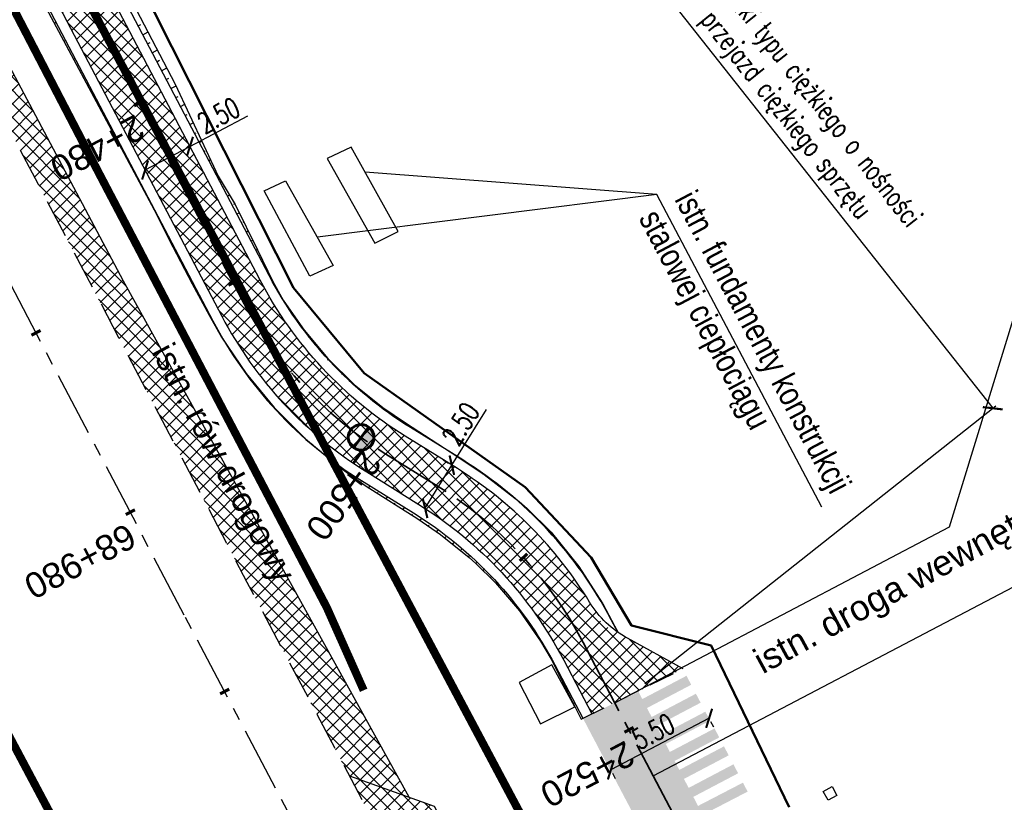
# Model space of a CAD drawing. Header units: metres. Extents: x 7529615 to 7533751, y 5721195 to 5727898.
# Tile 58 of 138: x 7530867 to 7530915, y 5725572 to 5725611. Entities that reach past the tile are written whole.
import ezdxf

# ---------------------------------------------------------------- set-up
doc = ezdxf.new("R2010")
doc.units = ezdxf.units.M
doc.header["$PDMODE"] = 1
doc.header["$PDSIZE"] = 0.3
for name, pattern in [('CENTER', [50.8, 31.75, -6.35, 6.35, -6.35]), ('CENTER2', [28.575, 19.05, -3.175, 3.175, -3.175]), ('DASHED', [19.05, 12.7, -6.35]), ('HIDDEN', [9.525, 6.35, -3.175])]:
    doc.linetypes.add(name, pattern=pattern)
for name, color, linetype in [('C-DROGI-SYTUACJA-ETYKIETY', 7, 'Continuous'), ('D-hatch-pobocza', 131, 'Continuous'), ('D-hatch-zjazdy-kruszywo', 111, 'Continuous'), ('D-pobocza', 60, 'Continuous'), ('D-rowy', 160, 'Continuous'), ('D-skarpa', 2, 'Continuous'), ('D-skarpa-kreskowanie', 2, 'Continuous'), ('D-wymiary', 1, 'Continuous')]:
    doc.layers.add(name, color=color, linetype=linetype)
for name, color, linetype, lineweight, true_color in [('D-hatch-ciag-pieszo-rowerowy', 7, 'Continuous', 13, 0xff9f80), ('D-linia-podzialowa-ZRID', 7, 'Continuous', 50, 0x40ff00), ('D-poziome-powl-czerwona', 7, 'Continuous', 9, 0xff6161)]:
    doc.layers.add(name, color=color, linetype=linetype, lineweight=lineweight, true_color=true_color)
for name, color, linetype, lineweight in [('D-krawędzie', 3, 'Continuous', 30), ('D-krawężniki-obniżone', 40, 'DASHED', 30), ('D-obrzeża', 2, 'Continuous', 30), ('D-opisy', 2, 'Continuous', 30), ('D-oś', 2, 'CENTER', 30), ('D-pas-drogowy', 7, 'HIDDEN', 50), ('D-zjazdy', 202, 'Continuous', 30)]:
    doc.layers.add(name, color=color, linetype=linetype, lineweight=lineweight)
doc.layers.add('D-malowanie-proj', color=7, linetype='Continuous', true_color=0x3333ff)
doc.layers.add('poprzeczki', color=7, linetype='Continuous', true_color=0x0000c7)
doc.styles.add('2mm08', font='arial.ttf', dxfattribs={"width": 0.8})
doc.styles.add('DIMTEXT', font='simplex.shx', dxfattribs={"width": 0.7})
doc.styles.get("Standard").update_dxf_attribs({"font": 'arial.ttf'})
doc.dimstyles.new('500', dxfattribs={"dimtxt": 1, "dimasz": 0.7, "dimexe": 0.2, "dimexo": 0.5, "dimgap": 0.2, "dimtad": 1, "dimrnd": 0.005, "dimzin": 0, "dimdsep": 46, "dimtxsty": 'DIMTEXT', "dimblk": 'ARCHTICK', "dimcen": 0, "dimclrd": 256, "dimclre": 256, "dimclrt": 2, "dimadec": 5, "dimazin": 0, "dimtfac": 1, "dimtofl": 0, "dimtmove": 0, "dimatfit": 3, "dimfxl": 1, "dimtolj": 1, "dimtzin": 0, "dimlwd": -1, "dimlwe": -1, "dimarcsym": 0})
pattern_1 = [(45, (0, 0), (-0.33675960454, 0.33675960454), []), (135, (0, 0), (-0.33675960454, -0.33675960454), [])]

# ---------------------------------------------------------------- blocks, each defined once
blk = doc.blocks.new('AeccTickLine')
at = {"color": 0, "linetype": 'ByBlock', "lineweight": -2}
blk.add_line((0, 1), (0, -1), dxfattribs=at)
blk = doc.blocks.new('_ArchTick')
at = {"color": 0, "linetype": 'ByBlock', "const_width": 0.15}
blk.add_lwpolyline([(-0.5, -0.5), (0.5, 0.5)], dxfattribs=at)
blk = doc.blocks.new('*D71')
at = {"layer": 'D-wymiary', "transparency": 16777216}
for p, q in [((7530900.858, 5725576.355), (7530896.01, 5725573.811)), ((7530901.086, 5725575.921), (7530900.951, 5725576.178)), ((7530896.238, 5725573.377), (7530896.103, 5725573.634))]:
    blk.add_line(p, q, dxfattribs=at)
at = {"layer": 'Defpoints', "color": 0, "transparency": 16777216}
for p in [(7530900.853, 5725576.364), (7530896.005, 5725573.82), (7530896.01, 5725573.811)]:
    blk.add_point(p, dxfattribs=at)
at = {"layer": 'D-wymiary', "transparency": 16777216, "xscale": 0.6999999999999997, "yscale": 0.6999999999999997, "zscale": 0.6999999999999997}
for p, rotation in [((7530900.858, 5725576.355), 27.68596842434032), ((7530896.01, 5725573.811), 207.6859684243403)]:
    blk.add_blockref('_ArchTick', p, dxfattribs=dict(at, rotation=rotation))
at = {"layer": 'D-wymiary', "color": 2, "transparency": 16777216, "insert": (7530898.109, 5725575.703), "char_height": 1, "attachment_point": 5, "rotation": 27.686, "style": 'DIMTEXT'}
blk.add_mtext('\\A1;5.50', dxfattribs=at)
blk = doc.blocks.new('*D103')
at = {"layer": 'D-wymiary', "linetype": 'ByBlock', "transparency": 16777216}
for p, q in [((7530888.163, 5725588.841), (7530889.87, 5725591.588)), ((7530886.842, 5725586.715), (7530888.163, 5725588.841)), ((7530887.738, 5725589.105), (7530887.993, 5725588.947)), ((7530886.417, 5725586.979), (7530886.672, 5725586.821))]:
    blk.add_line(p, q, dxfattribs=at)
at = {"layer": 'Defpoints', "color": 0, "linetype": 'ByBlock', "transparency": 16777216}
for p in [(7530888.163, 5725588.841), (7530888.163, 5725588.841), (7530886.842, 5725586.715)]:
    blk.add_point(p, dxfattribs=at)
at = {"layer": 'D-wymiary', "linetype": 'ByBlock', "transparency": 16777216, "xscale": 0.6999999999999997, "yscale": 0.6999999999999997, "zscale": 0.6999999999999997}
for p, rotation in [((7530888.163, 5725588.841), 58.14423586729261), ((7530886.842, 5725586.715), 238.1442358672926)]:
    blk.add_blockref('_ArchTick', p, dxfattribs=dict(at, rotation=rotation))
at = {"layer": 'D-wymiary', "color": 2, "linetype": 'ByBlock', "transparency": 16777216, "insert": (7530888.606, 5725590.881), "char_height": 1, "attachment_point": 5, "rotation": 58.1442, "style": 'DIMTEXT'}
blk.add_mtext('\\A1;2.50', dxfattribs=at)
blk = doc.blocks.new('*D104')
at = {"layer": 'D-wymiary', "linetype": 'ByBlock', "transparency": 16777216}
for p, q in [((7530875.238, 5725604.568), (7530878.101, 5725606.071)), ((7530873.025, 5725603.406), (7530875.238, 5725604.568)), ((7530875.471, 5725604.125), (7530875.331, 5725604.391)), ((7530873.257, 5725602.963), (7530873.118, 5725603.228))]:
    blk.add_line(p, q, dxfattribs=at)
at = {"layer": 'Defpoints', "color": 0, "linetype": 'ByBlock', "transparency": 16777216}
for p in [(7530875.238, 5725604.568), (7530875.238, 5725604.568), (7530873.025, 5725603.406)]:
    blk.add_point(p, dxfattribs=at)
at = {"layer": 'D-wymiary', "linetype": 'ByBlock', "transparency": 16777216, "xscale": 0.6999999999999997, "yscale": 0.6999999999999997, "zscale": 0.6999999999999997}
for p, rotation in [((7530875.238, 5725604.568), 27.70389927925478), ((7530873.025, 5725603.406), 207.7038992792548)]:
    blk.add_blockref('_ArchTick', p, dxfattribs=dict(at, rotation=rotation))
at = {"layer": 'D-wymiary', "color": 2, "linetype": 'ByBlock', "transparency": 16777216, "insert": (7530876.654, 5725606.102), "char_height": 1, "attachment_point": 5, "rotation": 27.7039, "style": 'DIMTEXT'}
blk.add_mtext('\\A1;2.50', dxfattribs=at)
blk = doc.blocks.new('*D113')
at = {"layer": 'D-wymiary', "linetype": 'ByBlock', "transparency": 16777216}
for p, q in [((7530870.776, 5725612.12), (7530888.11, 5725625.819)), ((7530887.953, 5725625.695), (7530914.857, 5725591.651)), ((7530897.68, 5725578.076), (7530915.014, 5725591.775))]:
    blk.add_line(p, q, dxfattribs=at)
at = {"layer": 'Defpoints', "color": 0, "linetype": 'ByBlock', "lineweight": 30, "transparency": 16777216}
for p in [(7530870.384, 5725611.81), (7530914.857, 5725591.651), (7530897.288, 5725577.766)]:
    blk.add_point(p, dxfattribs=at)
at = {"layer": 'D-wymiary', "linetype": 'ByBlock', "transparency": 16777216, "xscale": 0.6999999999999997, "yscale": 0.6999999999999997, "zscale": 0.6999999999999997}
for p, rotation in [((7530887.953, 5725625.695), 128.3183766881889), ((7530914.857, 5725591.651), 308.3183766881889)]:
    blk.add_blockref('_ArchTick', p, dxfattribs=dict(at, rotation=rotation))
at = {"layer": 'D-wymiary', "color": 2, "linetype": 'ByBlock', "transparency": 16777216, "insert": (7530902.739, 5725609.727), "char_height": 1, "attachment_point": 5, "rotation": 308.3184, "style": 'DIMTEXT'}
blk.add_mtext('\\A1;konstrukcja nr 6 ścieżki typu ciężkiego o nośności \\Ppozwalającej na przejazd ciężkiego sprzętu', dxfattribs=at)
blk = doc.blocks.new('kilometraz')
at = {"linetype": 'ByBlock', "lineweight": -2}
blk.add_hatch(color=0, dxfattribs=at).paths.add_polyline_path([(0, -0.28125, 0.41421356), (0.28125, 0, 0.41421356), (0, 0.28125)])
at = {"color": 0, "linetype": 'ByBlock', "lineweight": -2}
blk.add_line((0, 0.28125), (0, -0.28125), dxfattribs=at)
blk.add_circle((0, 0), 0.28125, dxfattribs=at)

msp = doc.modelspace()

# ---------------------------------------------------------------- hatches: boundary and pattern name
at = {"layer": 'D-hatch-ciag-pieszo-rowerowy'}
h = msp.add_hatch(dxfattribs=at)
h.set_pattern_fill('ANSI37', color=256, scale=0.15, style=0)
h.set_pattern_definition(pattern_1)
edge = h.paths.add_edge_path()
edge.add_line((7530818.124, 5725713.249), (7530816.54, 5725710.847))
edge.add_line((7530816.54, 5725710.847), (7530819.007, 5725705.983))
edge.add_line((7530819.007, 5725705.983), (7530845.281, 5725656.022))
edge.add_line((7530845.281, 5725656.022), (7530865.098, 5725618.485))
edge.add_line((7530865.098, 5725618.485), (7530869.71, 5725609.719))
edge.add_line((7530869.71, 5725609.719), (7530876.809, 5725596.199))
edge.add_arc((7530894.516, 5725605.497), 20, 207.7039, 238.1442)
edge.add_line((7530883.96, 5725588.51), (7530886.535, 5725586.909))
edge.add_arc((7530875.98, 5725569.922), 20, 27.7039, 58.1442, ccw=False)
edge.add_line((7530893.687, 5725579.22), (7530895.076, 5725576.575))
edge.add_line((7530895.076, 5725576.575), (7530899.583, 5725578.804))
edge.add_line((7530899.583, 5725578.804), (7530895.584, 5725580.984))
edge.add_arc((7530877.877, 5725571.686), 20, 27.7039, 58.1442)
edge.add_line((7530888.433, 5725588.674), (7530885.858, 5725590.274))
edge.add_arc((7530896.413, 5725607.262), 20, 207.7039, 238.1442, ccw=False)
edge.add_line((7530878.706, 5725597.964), (7530871.923, 5725610.881))
edge.add_line((7530871.923, 5725610.881), (7530867.31, 5725619.651))
edge.add_line((7530867.31, 5725619.651), (7530847.493, 5725657.187))
edge.add_line((7530847.493, 5725657.187), (7530821.219, 5725707.149))
edge.add_line((7530821.219, 5725707.149), (7530818.124, 5725713.249))
at = {"layer": 'D-hatch-pobocza'}
h = msp.add_hatch(dxfattribs=at)
h.set_pattern_fill('ANSI37', color=256, scale=0.15, style=0)
h.set_pattern_definition(pattern_1)
h.paths.add_polyline_path([(7530850.03, 5725639.55), (7530838.26, 5725661.68), (7530828.61, 5725680.54), (7530814.732, 5725707.81), (7530813.812, 5725705.117), (7530824.739, 5725684.389), (7530840.856, 5725653.693), (7530860.675, 5725616.154), (7530865.283, 5725607.394), (7530878.05, 5725583.08), (7530883.104, 5725573.52), (7530886.053, 5725572.463), (7530871.95, 5725597.92), (7530858.97, 5725622.4)])
at = {"layer": 'D-hatch-zjazdy-kruszywo'}
h = msp.add_hatch(dxfattribs=at)
h.set_pattern_fill('ANSI37', color=256, scale=0.15, style=0)
h.set_pattern_definition(pattern_1)
h.paths.add_polyline_path([(7530887.29, 5725572.02), (7530883.104, 5725573.52), (7530889.586, 5725561.257), (7530889.742, 5725565.82), (7530890.173, 5725566.276)])
at = {"layer": 'D-malowanie-proj'}
h = msp.add_hatch(color=256, dxfattribs=at)
h.paths.add_polyline_path([(7530899.975, 5725578.011), (7530899.742, 5725578.453), (7530897.087, 5725577.056), (7530897.32, 5725576.613)])
h.paths.add_polyline_path([(7530900.44, 5725577.126), (7530900.207, 5725577.568), (7530897.553, 5725576.171), (7530897.786, 5725575.728)])
h.paths.add_polyline_path([(7530900.906, 5725576.241), (7530900.673, 5725576.683), (7530898.018, 5725575.286), (7530898.251, 5725574.844)])
h.paths.add_polyline_path([(7530895.55, 5725575.682), (7530895.317, 5725576.124), (7530894.875, 5725575.892), (7530895.108, 5725575.449)])
h.paths.add_polyline_path([(7530896.016, 5725574.797), (7530895.783, 5725575.239), (7530895.34, 5725575.007), (7530895.573, 5725574.564)])
h.paths.add_polyline_path([(7530896.481, 5725573.912), (7530896.249, 5725574.355), (7530895.806, 5725574.122), (7530896.039, 5725573.679)])
h = msp.add_hatch(color=256, dxfattribs=at)
h.paths.add_polyline_path([(7530901.359, 5725575.413), (7530901.126, 5725575.855), (7530898.471, 5725574.458), (7530898.704, 5725574.016)])
h.paths.add_polyline_path([(7530901.825, 5725574.528), (7530901.592, 5725574.971), (7530898.937, 5725573.573), (7530899.17, 5725573.131)])
h.paths.add_polyline_path([(7530902.29, 5725573.643), (7530902.058, 5725574.086), (7530899.403, 5725572.688), (7530899.636, 5725572.246)])
h.paths.add_polyline_path([(7530896.934, 5725573.084), (7530896.702, 5725573.527), (7530896.259, 5725573.294), (7530896.492, 5725572.852)])
h.paths.add_polyline_path([(7530897.4, 5725572.199), (7530897.167, 5725572.642), (7530896.725, 5725572.409), (7530896.958, 5725571.967)])
h.paths.add_polyline_path([(7530897.866, 5725571.315), (7530897.633, 5725571.757), (7530897.19, 5725571.524), (7530897.423, 5725571.082)])
h.paths.add_polyline_path([(7530898.332, 5725570.43), (7530898.099, 5725570.872), (7530897.656, 5725570.639), (7530897.889, 5725570.197)])
h.paths.add_polyline_path([(7530902.758, 5725572.739), (7530902.529, 5725573.182), (7530899.869, 5725571.804), (7530900.101, 5725571.361)])
at = {"layer": 'D-poziome-powl-czerwona'}
h = msp.add_hatch(color=256, dxfattribs=at)
h.dxf.hatch_style = 1
edge = h.paths.add_edge_path()
edge.add_line((7530898.098, 5725569.774), (7530900.739, 5725571.036))
edge.add_arc((7530917.765, 5725558.334), 21.242, 143.0283, 143.2755, ccw=False)
edge.add_line((7530900.794, 5725571.11), (7530897.369, 5725577.672))
edge.add_arc((7530894.893, 5725582.048), 5.029, 291.5881, 299.5076, ccw=False)
edge.add_line((7530896.743, 5725577.372), (7530894.629, 5725576.362))
edge.add_line((7530894.629, 5725576.362), (7530898.098, 5725569.774))

# ---------------------------------------------------------------- linework, layer by layer
at = {"layer": 'D-krawędzie', "linetype": 'HIDDEN', "ltscale": 0.3, "flags": 128}
msp.add_lwpolyline([(7530572.01, 5726166.06), (7530620.381, 5726072.761), (7530641.555, 5726032.008), (7530660.961, 5725995.07), (7530689.128, 5725941.54), (7530707.336, 5725907.032), (7530725.256, 5725873.093), (7530743.97, 5725837.654), (7530770.527, 5725787.119), (7530787.864, 5725754.267), (7530809.898, 5725712.542), (7530824.739, 5725684.389), (7530840.856, 5725653.693), (7530860.675, 5725616.154), (7530865.283, 5725607.394), (7530878.05, 5725583.08), (7530918.172, 5725507.178), (7530950.163, 5725446.305), (7530993.419, 5725364.265), (7531022.766, 5725308.719), (7531053.81, 5725249.872), (7531081.166, 5725197.875), (7531103.902, 5725154.541), (7531128.123, 5725108.448), (7531149.3, 5725068.25), (7531167.38, 5725033.767), (7531197.165, 5724976.988), (7531228.151, 5724918.034), (7531253.153, 5724870.491), (7531286.796, 5724806.654), (7531306.74, 5724768.665), (7531335.094, 5724714.652), (7531357.319, 5724672.439), (7531373.645, 5724641.454), (7531392.162, 5724605.999), (7531418.48, 5724555.853), (7531439.727, 5724515.582), (7531468.399, 5724461.077), (7531491.782, 5724416.528), (7531531.99, 5724339.833), (7531557.227, 5724291.659), (7531569.852, 5724267.577), (7531591.376, 5724226.548), (7531610.004, 5724191.103), (7531616.883, 5724177.999), (7531629.985, 5724153.025), (7531641.007, 5724132.022), (7531664.906, 5724087.617), (7531677.644, 5724064.786), (7531683.112, 5724054.988), (7531686.753, 5724048.18), (7531695.448, 5724031.697), (7531703.749, 5724015.917), (7531709.214, 5724005.514), (7531719.389, 5723986.147), (7531726.295, 5723973), (7531732.741, 5723960.736), (7531735.13, 5723956.19)], dxfattribs=at)
at = {"layer": 'D-krawędzie'}
for points in [[(7530882.01, 5725603.97), (7530884.36, 5725599.79), (7530885.51, 5725600.37), (7530883.2, 5725604.53), (7530882.01, 5725603.97)], [(7530878.9, 5725602.38), (7530879.96, 5725602.87), (7530882.31, 5725598.69), (7530881.15, 5725598.17), (7530878.9, 5725602.38)]]:
    msp.add_lwpolyline(points, dxfattribs=at)
at = {"layer": 'D-krawędzie', "linetype": 'ByBlock'}
for points in [[(7530894.23, 5725576.93), (7530893.098, 5725579), (7530891.49, 5725578.12), (7530892.54, 5725576.08), (7530894.23, 5725576.93)], [(7530906.492, 5725572.753), (7530906.933, 5725572.988), (7530907.168, 5725572.547), (7530906.727, 5725572.312), (7530906.492, 5725572.753)]]:
    msp.add_lwpolyline(points, dxfattribs=at)
at = {"layer": 'D-krawężniki-obniżone', "ltscale": 0.1}
msp.add_lwpolyline([(7530894.539, 5725576.318), (7530899.583, 5725578.804)], dxfattribs=at)
at = {"layer": 'D-linia-podzialowa-ZRID', "color": 12, "ltscale": 15, "true_color": 0xc70000}
msp.add_lwpolyline([(7530735.223, 5725875.667), (7530752.504, 5725842.155), (7530778.311, 5725793.501), (7530797.5, 5725756.382), (7530812.519, 5725728.289), (7530820.039, 5725713.16), (7530822.422, 5725710.194), (7530833.155, 5725688.801), (7530849.629, 5725656.159), (7530867.983, 5725621.964), (7530872.63, 5725612.888), (7530880.354, 5725597.595), (7530883.839, 5725593.389), (7530891.782, 5725587.763), (7530895.039, 5725584.281), (7530897.034, 5725580.941), (7530900.952, 5725579.946), (7530904.81, 5725571.977)], dxfattribs=at)
at = {"layer": 'D-obrzeża'}
for points in [[(7530899.583, 5725578.804), (7530896.833, 5725580.303, -0.131848), (7530894.957, 5725582.092, 0.117448), (7530888.433, 5725588.674), (7530885.858, 5725590.274, -0.133608), (7530878.706, 5725597.964), (7530871.923, 5725610.881), (7530867.31, 5725619.651), (7530847.493, 5725657.187), (7530831.376, 5725687.881), (7530821.219, 5725707.149)], [(7530819.007, 5725705.983), (7530829.164, 5725686.717), (7530845.281, 5725656.022), (7530865.098, 5725618.485), (7530869.71, 5725609.719), (7530876.809, 5725596.199, 0.133608), (7530883.96, 5725588.51), (7530886.535, 5725586.909, -0.133608), (7530893.687, 5725579.22), (7530895.076, 5725576.576)]]:
    msp.add_lwpolyline(points, format="xyb", dxfattribs=at)
at = {"layer": 'D-opisy'}
msp.add_line((7530898.095, 5725573.514), (7530930.631, 5725590.598), dxfattribs=at)
for points in [[(7530896.199, 5725577.126), (7530912.714, 5725585.798), (7530916.643, 5725598.543), (7530934.909, 5725608.134)], [(7530906.429, 5725586.773), (7530898.279, 5725602.19), (7530883.885, 5725603.297)], [(7530898.279, 5725602.19), (7530881.525, 5725600.086)]]:
    msp.add_lwpolyline(points, dxfattribs=at)
at = {"layer": 'D-oś', "ltscale": 0.1}
msp.add_lwpolyline([(7530915.075, 5725505.546), (7530874.954, 5725581.449), (7530862.185, 5725605.765), (7530857.579, 5725614.523), (7530837.759, 5725652.063), (7530821.642, 5725682.76), (7530806.803, 5725710.907), (7530784.769, 5725752.633), (7530767.43, 5725785.489), (7530740.873, 5725836.023), (7530722.161, 5725871.458), (7530704.24, 5725905.399), (7530686.032, 5725939.909), (7530657.862, 5725993.442), (7530638.453, 5726030.387), (7530594.845, 5726110.895), (7530594.845, 5726110.895), (7530594.845, 5726110.895), (7530540.21, 5726214.45)], dxfattribs=at)
at = {"layer": 'D-oś', "linetype": 'CENTER2', "lineweight": 35, "ltscale": 0.2}
msp.add_lwpolyline([(7530731.225, 5725876.244), (7530749.941, 5725840.801), (7530776.607, 5725790.321), (7530793.835, 5725757.415), (7530804.978, 5725736.313, -0.004099), (7530807.239, 5725731.945), (7530820.113, 5725706.566), (7530830.27, 5725687.299), (7530846.387, 5725656.605), (7530866.204, 5725619.068), (7530877.76, 5725597.076, 0.133536), (7530884.909, 5725589.392), (7530887.484, 5725587.792, -0.133608), (7530894.636, 5725580.102), (7530904.4, 5725561.506, -0.112773)], format="xyb", dxfattribs=at)
at = {"layer": 'D-pas-drogowy', "ltscale": 0.2, "flags": 128}
msp.add_lwpolyline([(7531633.019, 5724182.834, 0.4, 0.4, 0), (7531617.559, 5724211.608, 0.4, 0.4, 0), (7531566.784, 5724302.736, 0.4, 0.4, 0), (7531538.419, 5724356.47, 0.4, 0.4, 0), (7531526.32, 5724379.39, 0.4, 0.4, 0), (7531516.102, 5724393.607, 0.4, 0.4, 0.001485), (7531513.78, 5724396.838, 0.4, 0.4, 0), (7531501.87, 5724413.41, 0.4, 0.4, 0), (7531474.926, 5724464.508, 0.4, 0.4, 0), (7531446.2, 5724518.992, 0.4, 0.4, 0), (7531424.962, 5724559.262, 0.4, 0.4, 0), (7531398.444, 5724609.566, 0.4, 0.4, 0), (7531379.647, 5724645.216, 0.4, 0.4, 0), (7531365.23, 5724672.56, 0.4, 0.4, 0), (7531341.306, 5724717.915, 0.4, 0.4, 0), (7531312.9, 5724771.789, 0.4, 0.4, 0), (7531292.591, 5724810.307, 0.4, 0.4, 0), (7531259.392, 5724873.271, 0.4, 0.4, 0), (7531233.74, 5724921.923, 0.4, 0.4, 0), (7531203.073, 5724980.092, 0.4, 0.4, 0), (7531173.471, 5725036.225, 0.4, 0.4, 0), (7531168.27, 5725046.09, 0.4, 0.4, 0), (7531172.29, 5725062.58, 0.4, 0.4, 0), (7531166.31, 5725074.58, 0.4, 0.4, 0), (7531150.32, 5725079.6, 0.4, 0.4, 0), (7531141.5, 5725096.43, 0.4, 0.4, 0), (7531109.312, 5725157.814, 0.4, 0.4, 0), (7531086.641, 5725201.048, 0.4, 0.4, 0), (7531059.198, 5725253.384, 0.4, 0.4, 0), (7531028.207, 5725312.489, 0.4, 0.4, 0), (7530999.105, 5725367.99, 0.4, 0.4, 0), (7530956.248, 5725449.725, 0.4, 0.4, 0), (7530924.398, 5725510.464, 0.4, 0.4, 0), (7530897.51, 5725561.74, 0.4, 0.4, 0), (7530894.46, 5725566.14, 0.4, 0.4, 0), (7530892.16, 5725570.49, 0.4, 0.4, 0), (7530869.363, 5725613.307, 0.4, 0.4, 0), (7530861.694, 5725627.705, 0.4, 0.4, 0), (7530852.74, 5725644.52, 0.4, 0.4, 0), (7530831.51, 5725684.2, 0.4, 0.4, 0), (7530811.13, 5725722.52, 0.4, 0.4, 0), (7530792.348, 5725757.941, 0.4, 0.4, 0), (7530768.03, 5725803.8, 0.4, 0.4, 0), (7530748.769, 5725840.179, 0.4, 0.4, 0), (7530727.7, 5725879.97, 0.4, 0.4, 0), (7530712.098, 5725909.545, 0.4, 0.4, 0), (7530693.644, 5725944.645, 0.4, 0.4, 0), (7530665.702, 5725997.539, 0.4, 0.4, 0), (7530641.76, 5726042.88, 0.4, 0.4, 0), (7530616.5, 5726091.48, 0.4, 0.4, 0), (7530604.628, 5726114.32, 0.4, 0.4, -0.007763), (7530602.5, 5726118.43, 0.4, 0.4, 0), (7530603.992, 5726123.395, 0.4, 0.4, 0), (7530606.53, 5726131.84, 0.4, 0.4, 0), (7530603.27, 5726136.83, 0.4, 0.4, 0), (7530593.776, 5726151.369, 0.4, 0.4, 0), (7530590.203, 5726156.84, 0.4, 0.4, 0), (7530583.3, 5726167.41, 0.4, 0.4, 0), (7530580.578, 5726170.428, 0.4, 0.4, 0), (7530575.85, 5726175.67, 0.4, 0.4, 0), (7530569.01, 5726186.66, 0.4, 0.4, 0), (7530562.555, 5726199.189, 0.4, 0.4, 0), (7530555.67, 5726211.39, 0.4, 0.4, 0), (7530548.29, 5726224.23, 0.4, 0.4, 0), (7530540.58, 5726237.71, 0.4, 0.4, 0), (7530532.68, 5726252.65, 0.4, 0.4, 0), (7530524.06, 5726269.35, 0.4, 0.4, 0), (7530502.82, 5726309.91, 0.4, 0.4, 0), (7530488.83, 5726336.63, 0.4, 0.4, 0), (7530466.03, 5726380.16, 0.4, 0.4, 0), (7530438.47, 5726432.77, 0.4, 0.4, 0), (7530424.53, 5726459.09, 0.4, 0.4, 0), (7530401.63, 5726502.97, 0.4, 0.4, 0), (7530383.38, 5726538.06, 0.4, 0.4, 0), (7530353.97, 5726593.52, 0.4, 0.4, 0), (7530338.47, 5726622.74, 0.4, 0.4, 0), (7530322.01, 5726653.88, 0.4, 0.4, 0), (7530297.54, 5726700.33, 0.4, 0.4, 0), (7530287.38, 5726719.6, 0.4, 0.4, 0), (7530285.95, 5726722.316, 0.4, 0.4, 0), (7530280.26, 5726733.12, 0.4, 0.4, 0), (7530266.73, 5726758.74, 0.4, 0.4, 0), (7530260.42, 5726770.47, 0.4, 0.4, 0), (7530253.25, 5726783.82, 0.4, 0.4, 0), (7530244.95, 5726799.33, 0.4, 0.4, 0), (7530239.39, 5726808.49, 0.4, 0.4, 0), (7530238.29, 5726807.9, 0.4, 0.4, 0), (7530218.11, 5726850.67, 0.4, 0.4, 0), (7530175.907, 5726928.168, 0.4, 0.4, 0), (7530096.68, 5727076.15, 0.4, 0.4, 0), (7530094.68, 5727079.89, 0.4, 0.4, 0), (7530064.597, 5727135.523, 0.4, 0.4, 0), (7530046.731, 5727168.892, 0.4, 0.4, 0), (7530025.803, 5727208.461, 0.4, 0.4, 0), (7530012.847, 5727232.979, 0.4, 0.4, 0), (7529994.15, 5727268.45, 0.4, 0.4, 0), (7529981.671, 5727291.93, 0.4, 0.4, 0), (7529949.89, 5727351.73, 0.4, 0.4, 0), (7529924.75, 5727399.03, 0.4, 0.4, 0), (7529915.516, 5727417.1, 0.4, 0.4, 0), (7529885.83, 5727475.19, 0.4, 0.4, 0), (7529862.56, 5727519.97, 0.4, 0.4, 0), (7529852.985, 5727538.191, 0.4, 0.4, 0), (7529836.513, 5727569.511, 0.4, 0.4, 0), (7529815.369, 5727609.141, 0.4, 0.4, 0), (7529792.795, 5727651.247, 0.4, 0.4, 0), (7529774.199, 5727685.858, 0.4, 0.4, 0), (7529746.966, 5727736.059, 0.4, 0.4, 0), (7529733.92, 5727757.62, 0.4, 0.4, 0), (7529708.607, 5727806.389, 0.4, 0.4, 0), (7529688.492, 5727796.345, 0.4, 0.4, 0), (7529723.55, 5727729.88, 0.4, 0.4, 0), (7529725.42, 5727730.2, 0.4, 0.4, 0), (7529735.38, 5727711.28, 0.4, 0.4, 0), (7529739.21, 5727707.77, 0.4, 0.4, 0), (7529753.31, 5727681.13, 0.4, 0.4, 0), (7529755.178, 5727682.114, 0.4, 0.4, 0), (7529792.102, 5727611.923, 0.4, 0.4, 0), (7529811.741, 5727574.662, 0.4, 0.4, 0), (7529835.194, 5727530.193, 0.4, 0.4, 0), (7529857.56, 5727487.787, 0.4, 0.4, 0), (7529875.155, 5727454.426, 0.4, 0.4, 0), (7529890.63, 5727425.131, 0.4, 0.4, 0), (7529900.671, 5727406.159, 0.4, 0.4, 0), (7529953.284, 5727306.747, 0.4, 0.4, 0), (7529983.208, 5727250.207, 0.4, 0.4, 0), (7530015.379, 5727189.42, 0.4, 0.4, 0), (7530062.319, 5727099.625, 0.4, 0.4, 0), (7530100.06, 5727027.16, 0.4, 0.4, 0), (7530105.06, 5727018.32, 0.4, 0.4, 0), (7530143.175, 5726945.066, 0.4, 0.4, 0), (7530170.547, 5726892.961, 0.4, 0.4, 0), (7530195.92, 5726850.75, 0.4, 0.4, 0), (7530194.71, 5726849.15, 0.4, 0.4, 0), (7530197.22, 5726845.06, 0.4, 0.4, 0), (7530254.03, 5726738.21, 0.4, 0.4, 0), (7530261.371, 5726724.163, 0.4, 0.4, 0), (7530281.54, 5726685.57, 0.4, 0.4, 0), (7530289.214, 5726671.967, 0.4, 0.4, 0), (7530300.51, 5726651.778, 0.4, 0.4, 0), (7530303.939, 5726645.168, 0.4, 0.4, 0), (7530334.708, 5726583.665, 0.4, 0.4, 0), (7530397.759, 5726458.5, 0.4, 0.4, 0), (7530450.41, 5726357.28, 0.4, 0.4, 0), (7530482.4, 5726303.41, 0.4, 0.4, 0), (7530483.688, 5726301.003, 0.4, 0.4, 0), (7530491.35, 5726283.94, 0.4, 0.4, 0), (7530512.67, 5726243.78, 0.4, 0.4, 0), (7530529.43, 5726209.46, 0.4, 0.4, 0), (7530571.29, 5726130.56, 0.4, 0.4, 0), (7530581.28, 5726107.21, 0.4, 0.4, 0), (7530591.16, 5726088.44, 0.4, 0.4, 0), (7530597.42, 5726080.68, 0.4, 0.4, 0), (7530607.21, 5726063.51, 0.4, 0.4, 0), (7530610.82, 5726061.93, 0.4, 0.4, 0), (7530634.935, 5726016.147, 0.4, 0.4, 0), (7530642.914, 5726001.078, 0.4, 0.4, 0), (7530695.12, 5725902.09, 0.4, 0.4, 0), (7530708.718, 5725876.303, 0.4, 0.4, 0), (7530755.54, 5725787.51, 0.4, 0.4, 0), (7530802.56, 5725694.925, 0.4, 0.4, 0), (7530840.085, 5725624.059, 0.4, 0.4, 0), (7530865.243, 5725577.494, 0.4, 0.4, 0), (7530914.557, 5725484.684, 0.4, 0.4, 0), (7530964.182, 5725390.836, 0.4, 0.4, 0), (7531008.007, 5725307.954, 0.4, 0.4, 0), (7531059.253, 5725211.041, 0.4, 0.4, 0), (7531127.66, 5725081.67, 0.4, 0.4, 0), (7531345.12, 5724669.94, 0.4, 0.4, 0), (7531388.464, 5724586.93, 0.4, 0.4, 0), (7531412.35, 5724541.183, 0.4, 0.4, 0), (7531482.09, 5724407.62, 0.4, 0.4, 0), (7531504.02, 5724366.79, 0.4, 0.4, 0), (7531519.374, 5724337.52, 0.4, 0.4, 0), (7531563.749, 5724252.932, 0.4, 0.4, 0), (7531602.175, 5724179.681, 0.4, 0.4, 0), (7531619.177, 5724147.204, 0.4, 0.4, 0), (7531625.038, 5724135.635, 0.4, 0.4, 0), (7531656.796, 5724073.316, 0.4, 0.4, 0), (7531675.12, 5724037.36, 0.4, 0.4, 0), (7531682.71, 5724022.92, 0.4, 0.4, 0), (7531705.565, 5723979.811, 0.4, 0.4, 0), (7531736.606, 5723921.262, 0.4, 0.4, 0), (7531750.46, 5723895.13, 0.4, 0.4, 0), (7531740.77, 5723886.56, 0.4, 0.4, 0), (7531732.86, 5723885, 0.4, 0.4, 0), (7531722.18, 5723887.77, 0.4, 0.4, 0), (7531729.87, 5723862.17, 0.4, 0.4, 0), (7531742.92, 5723861.93, 0.4, 0.4, 0), (7531763.71, 5723859.52, 0.4, 0.4, 0), (7531768.42, 5723854.12, 0.4, 0.4, 0), (7531787.42, 5723817.97, 0.4, 0.4, 0), (7531795.57, 5723809.82, 0.4, 0.4, 0), (7531816.347, 5723819.85, 0.4, 0.4, 0), (7531816.347, 5723819.85, 0.4, 0.4, 0), (7531805.06, 5723843.23, 0.4, 0.4, 0), (7531803.61, 5723886.23, 0.4, 0.4, 0), (7531803.61, 5723886.23, 0.4, 0.4, 0), (7531780.08, 5723929.25, 0.4, 0.4, 0), (7531758.69, 5723936.76, 0.4, 0.4, 0), (7531749.359, 5723946.412, 0.4, 0.4, 0), (7531742.71, 5723953.29, 0.4, 0.4, 0), (7531735.177, 5723967.878, 0.4, 0.4, 0), (7531722.37, 5723992.68, 0.4, 0.4, 0), (7531705.042, 5724030.886, 0.4, 0.4, 0), (7531699.47, 5724043.17, 0.4, 0.4, 0), (7531692.69, 5724058.11, 0.4, 0.4, 0), (7531679.672, 5724084.017, 0.4, 0.4, 0), (7531674.55, 5724094.21, 0.4, 0.4, 0), (7531666.633, 5724114.003, 0.4, 0.4, 0), (7531649, 5724153.82, 0.4, 0.4, 0), (7531641.49, 5724149.34, 0.4, 0.4, 0), (7531626.04, 5724179.34, 0.4, 0.4, 0), (7531633.03, 5724182.84, 0, 0, 0)], format="xyseb", dxfattribs=at)
at = {"layer": 'D-pobocza'}
msp.add_lwpolyline([(7530886.053, 5725572.463), (7530871.95, 5725597.92), (7530858.97, 5725622.4), (7530850.03, 5725639.55), (7530838.26, 5725661.68), (7530828.61, 5725680.54), (7530814.732, 5725707.81)], dxfattribs=at)
for points in [[(7530896.348, 5725580.605), (7530896.027, 5725581.217, 0.133608), (7530888.697, 5725589.099), (7530886.121, 5725590.699, -0.133608), (7530879.149, 5725598.196), (7530872.366, 5725611.113), (7530867.752, 5725619.884), (7530847.935, 5725657.42), (7530831.819, 5725688.114), (7530821.661, 5725707.382)], [(7530818.565, 5725705.75), (7530828.721, 5725686.485), (7530844.838, 5725655.79), (7530864.656, 5725618.252), (7530869.267, 5725609.486), (7530876.366, 5725595.967, 0.133608), (7530883.697, 5725588.085), (7530886.272, 5725586.485, -0.133608), (7530893.244, 5725578.988), (7530894.624, 5725576.36)]]:
    msp.add_lwpolyline(points, format="xyb", dxfattribs=at)
at = {"layer": 'D-rowy', "linetype": 'HIDDEN', "ltscale": 0.1, "const_width": 0.4, "flags": 128}
msp.add_lwpolyline([(7530883.811, 5725577.738), (7530881.989, 5725581.825), (7530870.795, 5725603.155), (7530854.16, 5725635.155), (7530838.136, 5725665.424), (7530816.674, 5725707.159)], dxfattribs=at)
at = {"layer": 'D-skarpa', "linetype": 'Continuous'}
for points in [[(7530866.52, 5725623.179), (7530868.107, 5725620.073), (7530869.916, 5725616.515), (7530872.207, 5725612.071), (7530874.515, 5725607.635), (7530876.631, 5725603.099), (7530877.468, 5725601.707), (7530878.565, 5725599.473), (7530879.323, 5725597.898), (7530879.835, 5725596.989), (7530880.877, 5725595.496), (7530882.043, 5725594.1), (7530883.341, 5725592.827), (7530884.76, 5725591.691), (7530885.871, 5725590.94), (7530888.414, 5725589.288), (7530889.76, 5725588.381), (7530891.482, 5725587.047), (7530891.883, 5725586.707), (7530893.059, 5725585.539), (7530894.43, 5725583.841), (7530895.613, 5725582.009), (7530896.195, 5725580.921), (7530896.372, 5725580.589)], [(7530866.399, 5725614.667), (7530873.469, 5725601.437), (7530874.195, 5725599.987), (7530875.355, 5725597.786), (7530876.179, 5725596.245), (7530876.796, 5725595.164), (7530878.015, 5725593.36), (7530879.401, 5725591.683), (7530880.943, 5725590.146), (7530882.613, 5725588.746), (7530883.927, 5725587.81), (7530886.489, 5725586.19), (7530887.601, 5725585.424), (7530889.014, 5725584.293), (7530889.338, 5725584), (7530890.313, 5725583.031), (7530891.496, 5725581.655), (7530892.537, 5725580.165), (7530893.06, 5725579.275), (7530894.539, 5725576.318)]]:
    msp.add_lwpolyline(points, dxfattribs=at)
at = {"layer": 'D-skarpa-kreskowanie', "linetype": 'Continuous'}
for p, q in [((7530868.636, 5725610.678, 107.751), (7530868.554, 5725610.635, 107.689)), ((7530872.674, 5725610.519, 107.904), (7530872.808, 5725610.589, 107.803)), ((7530868.869, 5725610.236, 107.757), (7530868.829, 5725610.215, 107.727)), ((7530872.906, 5725610.076, 107.91), (7530873.172, 5725610.216, 107.709)), ((7530869.101, 5725609.793, 107.762), (7530869.025, 5725609.753, 107.705)), ((7530873.139, 5725609.633, 107.915), (7530873.271, 5725609.703, 107.816)), ((7530869.334, 5725609.35, 107.768), (7530869.297, 5725609.331, 107.74)), ((7530873.371, 5725609.191, 107.921), (7530873.634, 5725609.329, 107.723)), ((7530869.566, 5725608.908, 107.774), (7530869.496, 5725608.871, 107.721)), ((7530873.604, 5725608.748, 107.926), (7530873.734, 5725608.817, 107.828)), ((7530869.799, 5725608.465, 107.779), (7530869.765, 5725608.447, 107.754)), ((7530873.837, 5725608.305, 107.932), (7530874.095, 5725608.441, 107.737)), ((7530870.032, 5725608.022, 107.785), (7530869.968, 5725607.989, 107.737)), ((7530874.069, 5725607.863, 107.938), (7530874.198, 5725607.93, 107.841)), ((7530870.264, 5725607.58, 107.791), (7530870.234, 5725607.564, 107.768)), ((7530874.302, 5725607.42, 107.943), (7530874.553, 5725607.552, 107.755)), ((7530870.497, 5725607.137, 107.796), (7530870.439, 5725607.107, 107.753)), ((7530870.729, 5725606.695, 107.802), (7530870.702, 5725606.68, 107.781)), ((7530874.534, 5725606.978, 107.949), (7530874.65, 5725607.038, 107.866)), ((7530870.962, 5725606.252, 107.808), (7530870.91, 5725606.225, 107.769)), ((7530874.767, 5725606.535, 107.955), (7530874.977, 5725606.645, 107.812)), ((7530871.194, 5725605.809, 107.813), (7530871.17, 5725605.797, 107.795)), ((7530874.999, 5725606.092, 107.96), (7530875.094, 5725606.142, 107.9)), ((7530875.232, 5725605.65, 107.966), (7530875.4, 5725605.738, 107.869)), ((7530871.427, 5725605.367, 107.819), (7530871.382, 5725605.343, 107.785)), ((7530875.465, 5725605.207, 107.972), (7530875.538, 5725605.246, 107.934)), ((7530871.66, 5725604.924, 107.824), (7530871.638, 5725604.913, 107.809)), ((7530875.697, 5725604.765, 107.977), (7530875.823, 5725604.831, 107.925)), ((7530871.892, 5725604.482, 107.83), (7530871.853, 5725604.461, 107.8)), ((7530875.93, 5725604.322, 107.983), (7530875.982, 5725604.35, 107.968)), ((7530872.125, 5725604.039, 107.836), (7530872.107, 5725604.029, 107.822)), ((7530876.162, 5725603.879, 107.989), (7530876.247, 5725603.924, 107.982)), ((7530872.357, 5725603.596, 107.841), (7530872.324, 5725603.579, 107.816)), ((7530876.458, 5725603.47, 108.01), (7530876.427, 5725603.453, 108.002)), ((7530872.59, 5725603.154, 107.847), (7530872.575, 5725603.146, 107.836)), ((7530876.678, 5725603.021, 108.038), (7530876.628, 5725602.994, 108)), ((7530872.822, 5725602.711, 107.853), (7530872.795, 5725602.697, 107.832)), ((7530876.936, 5725602.592, 108.063), (7530876.898, 5725602.572, 108.034)), ((7530873.055, 5725602.268, 107.858), (7530873.043, 5725602.262, 107.849)), ((7530873.288, 5725601.826, 107.864), (7530873.267, 5725601.815, 107.848)), ((7530877.195, 5725602.162, 108.088), (7530877.093, 5725602.109, 108.011)), ((7530873.52, 5725601.383, 107.87), (7530873.51, 5725601.378, 107.864)), ((7530877.453, 5725601.733, 108.113), (7530877.389, 5725601.7, 108.065)), ((7530873.725, 5725600.926, 107.879), (7530873.753, 5725600.941, 107.875)), ((7530877.675, 5725601.285, 108.106), (7530877.558, 5725601.224, 108.017)), ((7530877.896, 5725600.836, 108.097), (7530877.843, 5725600.809, 108.057)), ((7530873.949, 5725600.479, 107.899), (7530873.967, 5725600.488, 107.89)), ((7530878.116, 5725600.387, 108.088), (7530878.023, 5725600.338, 108.018)), ((7530874.173, 5725600.032, 107.92), (7530874.218, 5725600.055, 107.887)), ((7530878.336, 5725599.938, 108.079), (7530878.296, 5725599.917, 108.048)), ((7530874.405, 5725599.589, 107.921), (7530874.428, 5725599.601, 107.904)), ((7530878.557, 5725599.489, 108.07), (7530878.488, 5725599.453, 108.018)), ((7530874.638, 5725599.147, 107.921), (7530874.683, 5725599.17, 107.887)), ((7530878.774, 5725599.039, 108.058), (7530878.747, 5725599.025, 108.038)), ((7530874.871, 5725598.704, 107.921), (7530874.894, 5725598.716, 107.904)), ((7530878.991, 5725598.588, 108.047), (7530878.953, 5725598.568, 108.018)), ((7530875.105, 5725598.262, 107.921), (7530875.148, 5725598.285, 107.888)), ((7530879.208, 5725598.137, 108.035), (7530879.197, 5725598.131, 108.027)), ((7530875.338, 5725597.82, 107.921), (7530875.359, 5725597.831, 107.904)), ((7530879.438, 5725597.693, 108.025), (7530879.424, 5725597.686, 108.019)), ((7530875.573, 5725597.379, 107.918), (7530875.613, 5725597.4, 107.888)), ((7530875.809, 5725596.938, 107.916), (7530875.827, 5725596.947, 107.902)), ((7530879.669, 5725597.25, 108.019), (7530879.676, 5725597.254, 108.017)), ((7530876.045, 5725596.497, 107.914), (7530876.079, 5725596.514, 107.889)), ((7530879.927, 5725596.822, 108.019), (7530879.944, 5725596.832, 108.006)), ((7530876.286, 5725596.058, 107.912), (7530876.301, 5725596.067, 107.9)), ((7530880.206, 5725596.407, 108.019), (7530880.218, 5725596.415, 108.01)), ((7530880.485, 5725595.992, 108.02), (7530880.516, 5725596.013, 107.994)), ((7530876.534, 5725595.623, 107.91), (7530876.562, 5725595.639, 107.889)), ((7530880.763, 5725595.577, 108.02), (7530880.782, 5725595.591, 108.004)), ((7530876.782, 5725595.188, 107.908), (7530876.794, 5725595.196, 107.899)), ((7530881.071, 5725595.183, 108.02), (7530881.112, 5725595.215, 107.986)), ((7530877.061, 5725594.772, 107.907), (7530877.083, 5725594.787, 107.889)), ((7530881.39, 5725594.798, 108.02), (7530881.41, 5725594.815, 108.002)), ((7530877.341, 5725594.358, 107.906), (7530877.352, 5725594.365, 107.898)), ((7530881.708, 5725594.413, 108.02), (7530881.751, 5725594.449, 107.983)), ((7530882.03, 5725594.03, 108.021), (7530882.052, 5725594.05, 108.001)), ((7530877.621, 5725593.943, 107.905), (7530877.641, 5725593.956, 107.89)), ((7530882.386, 5725593.679, 108.021), (7530882.429, 5725593.721, 107.98)), ((7530877.901, 5725593.528, 107.904), (7530877.91, 5725593.535, 107.897)), ((7530878.205, 5725593.131, 107.904), (7530878.222, 5725593.144, 107.89)), ((7530882.741, 5725593.327, 108.021), (7530882.763, 5725593.35, 108)), ((7530878.524, 5725592.745, 107.904), (7530878.532, 5725592.752, 107.897)), ((7530883.097, 5725592.976, 108.021), (7530883.141, 5725593.024, 107.978)), ((7530883.467, 5725592.64, 108.021), (7530883.489, 5725592.666, 107.999)), ((7530878.842, 5725592.359, 107.905), (7530878.859, 5725592.373, 107.89)), ((7530883.856, 5725592.326, 108.022), (7530883.9, 5725592.38, 107.975)), ((7530879.161, 5725591.973, 107.905), (7530879.169, 5725591.981, 107.898)), ((7530879.489, 5725591.596, 107.906), (7530879.505, 5725591.611, 107.891)), ((7530884.245, 5725592.012, 108.022), (7530884.267, 5725592.04, 107.998)), ((7530884.633, 5725591.697, 108.022), (7530884.678, 5725591.757, 107.972)), ((7530879.843, 5725591.242, 107.907), (7530879.852, 5725591.251, 107.899)), ((7530885.043, 5725591.411, 108.022), (7530885.064, 5725591.441, 107.997)), ((7530885.457, 5725591.131, 108.022), (7530885.497, 5725591.192, 107.973)), ((7530880.198, 5725590.889, 107.908), (7530880.216, 5725590.908, 107.891)), ((7530885.873, 5725590.853, 108.022), (7530885.892, 5725590.884, 107.999)), ((7530886.298, 5725590.589, 108.023), (7530886.33, 5725590.642, 107.982)), ((7530880.553, 5725590.536, 107.91), (7530880.562, 5725590.546, 107.9)), ((7530880.907, 5725590.182, 107.911), (7530880.927, 5725590.205, 107.891)), ((7530886.722, 5725590.325, 108.023), (7530886.736, 5725590.347, 108.006)), ((7530881.288, 5725589.857, 107.917), (7530881.3, 5725589.872, 107.904)), ((7530887.147, 5725590.062, 108.023), (7530887.169, 5725590.097, 107.995)), ((7530887.572, 5725589.798, 108.023), (7530887.58, 5725589.811, 108.013)), ((7530881.672, 5725589.535, 107.923), (7530881.702, 5725589.572, 107.892)), ((7530882.056, 5725589.213, 107.929), (7530882.073, 5725589.236, 107.911)), ((7530887.996, 5725589.534, 108.023), (7530888.008, 5725589.552, 108.009)), ((7530888.421, 5725589.269, 108.024), (7530888.424, 5725589.274, 108.02)), ((7530882.44, 5725588.891, 107.936), (7530882.479, 5725588.944, 107.892)), ((7530888.835, 5725588.99, 108.024), (7530888.842, 5725589, 108.016)), ((7530889.25, 5725588.71, 108.024), (7530889.253, 5725588.715, 108.02)), ((7530882.838, 5725588.586, 107.943), (7530882.86, 5725588.617, 107.918)), ((7530883.247, 5725588.295, 107.952), (7530883.297, 5725588.369, 107.892)), ((7530889.664, 5725588.431, 108.024), (7530889.671, 5725588.44, 108.016)), ((7530883.656, 5725588.003, 107.961), (7530883.684, 5725588.046, 107.927)), ((7530884.07, 5725587.72, 107.968), (7530884.13, 5725587.816, 107.893)), ((7530890.071, 5725588.14, 108.025), (7530890.065, 5725588.132, 108.025)), ((7530884.493, 5725587.452, 107.971), (7530884.524, 5725587.502, 107.932)), ((7530884.915, 5725587.185, 107.974), (7530884.979, 5725587.288, 107.893)), ((7530885.338, 5725586.918, 107.976), (7530885.371, 5725586.971, 107.935)), ((7530885.761, 5725586.65, 107.979), (7530885.829, 5725586.76, 107.893)), ((7530886.183, 5725586.383, 107.982), (7530886.218, 5725586.44, 107.938)), ((7530886.602, 5725586.112, 107.985), (7530886.675, 5725586.228, 107.894)), ((7530887.011, 5725585.831, 107.988), (7530887.05, 5725585.889, 107.941)), ((7530887.419, 5725585.549, 107.992), (7530887.504, 5725585.669, 107.894)), ((7530887.816, 5725585.252, 107.992), (7530887.86, 5725585.311, 107.943)), ((7530888.203, 5725584.942, 107.991), (7530888.293, 5725585.055, 107.894)), ((7530888.59, 5725584.632, 107.989), (7530888.636, 5725584.686, 107.942)), ((7530888.978, 5725584.322, 107.988), (7530889.07, 5725584.426, 107.895)), ((7530889.347, 5725583.991, 107.985), (7530889.394, 5725584.04, 107.94)), ((7530889.699, 5725583.641, 107.982), (7530889.791, 5725583.733, 107.895)), ((7530890.052, 5725583.291, 107.979), (7530890.097, 5725583.334, 107.937)), ((7530890.397, 5725582.934, 107.975), (7530890.485, 5725583.014, 107.896)), ((7530890.72, 5725582.558, 107.968), (7530890.762, 5725582.593, 107.932)), ((7530891.044, 5725582.18, 107.962), (7530891.121, 5725582.243, 107.896)), ((7530891.369, 5725581.803, 107.956), (7530891.404, 5725581.83, 107.926)), ((7530891.669, 5725581.407, 107.949), (7530891.734, 5725581.453, 107.896)), ((7530891.954, 5725580.999, 107.943), (7530891.983, 5725581.018, 107.92)), ((7530892.24, 5725580.59, 107.937), (7530892.29, 5725580.622, 107.897)), ((7530892.526, 5725580.181, 107.93), (7530892.547, 5725580.194, 107.914)), ((7530892.779, 5725579.752, 107.924), (7530892.815, 5725579.772, 107.897)), ((7530893.032, 5725579.321, 107.918), (7530893.046, 5725579.329, 107.908)), ((7530893.259, 5725578.876, 107.923), (7530893.293, 5725578.894, 107.898)), ((7530893.483, 5725578.429, 107.93), (7530893.504, 5725578.44, 107.914)), ((7530893.706, 5725577.982, 107.937), (7530893.758, 5725578.009, 107.898)), ((7530893.93, 5725577.534, 107.944), (7530893.961, 5725577.55, 107.921)), ((7530894.154, 5725577.087, 107.95), (7530894.223, 5725577.123, 107.898)), ((7530894.378, 5725576.64, 107.957), (7530894.417, 5725576.66, 107.928))]:
    msp.add_line(p, q, dxfattribs=at)
at = {"layer": 'D-zjazdy', "linetype": 'ByBlock'}
msp.add_lwpolyline([(7530883.104, 5725573.52), (7530887.29, 5725572.02), (7530890.173, 5725566.276), (7530889.742, 5725565.82), (7530889.586, 5725561.257)], dxfattribs=at)

# ---------------------------------------------------------------- block references
at = {"layer": 'C-DROGI-SYTUACJA-ETYKIETY', "color": 2, "linetype": 'Continuous', "lineweight": 60, "xscale": 0.25, "yscale": 0.25, "zscale": 0.25}
for p, rotation in [((7530867.639, 5725595.378), 297.7038974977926), ((7530872.288, 5725586.525), 297.7038974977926), ((7530876.948, 5725577.676), 297.860774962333)]:
    msp.add_blockref('AeccTickLine', p, dxfattribs=dict(at, rotation=rotation))
at = {"layer": 'poprzeczki', "color": 2, "linetype": 'Continuous', "lineweight": 60, "xscale": 0.25, "yscale": 0.25, "zscale": 0.25}
for p, rotation in [((7530872.71, 5725606.687), 297.7201250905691), ((7530877.362, 5725597.834), 297.7201250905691), ((7530891.695, 5725584.293), 312.4108181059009), ((7530896.898, 5725575.794), 297.7038992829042)]:
    msp.add_blockref('AeccTickLine', p, dxfattribs=dict(at, rotation=rotation))
at = {"layer": 'poprzeczki', "color": 10, "linetype": 'Continuous', "lineweight": 60, "xscale": 2.249999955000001, "yscale": 2.249999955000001, "zscale": 2.249999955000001, "rotation": 323.9143922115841}
msp.add_blockref('kilometraz', (7530883.685, 5725590.217), dxfattribs=at)

# ---------------------------------------------------------------- texts
at = {"layer": 'C-DROGI-SYTUACJA-ETYKIETY', "color": 2}
for s, rotation, p in [('2+480', 207.7201, (7530872.553, 5725606.18)), ('2+500', 233.9144, (7530883.767, 5725589.693)), ('68+980', 207.7039, (7530872.131, 5725586.018)), ('2+520', 207.7039, (7530896.74, 5725575.287))]:
    msp.add_text(s, height=1.25, rotation=rotation, dxfattribs=at).set_placement(p)
at = {"layer": 'D-opisy'}
msp.add_text('istn. rów drogowy', height=1.2, rotation=298.1037, dxfattribs=at).set_placement((7530873.31, 5725594.442))
at = {"layer": 'D-opisy', "insert": (7530900.191, 5725602.52), "char_height": 1.2, "attachment_point": 1, "rotation": 297.8642, "style": '2mm08'}
msp.add_mtext_dynamic_manual_height_columns('istn. fundamenty konstrukcji \\Pstalowej ciepłociągu', width=35.39242, gutter_width=6, heights=[0], dxfattribs=at)
at = {"layer": 'D-opisy', "insert": (7530902.903, 5725579.615), "char_height": 1.25, "attachment_point": 1, "rotation": 28.474}
msp.add_mtext_dynamic_manual_height_columns('istn. droga wewnętrzna', width=24.76511, gutter_width=6, heights=[0], dxfattribs=at)

# ---------------------------------------------------------------- dimensions: what is measured, and where the dimension line sits
at = {"layer": 'D-wymiary', "linetype": 'ByBlock'}
for p1, p2, distance, text, picture, middle in [((7530870.384, 5725611.81), (7530897.288, 5725577.766), 22.393, 'konstrukcja nr 6 ścieżki typu ciężkiego o nośności \\Ppozwalającej na przejazd ciężkiego sprzętu', '*D113', (7530902.739, 5725609.727)), ((7530886.842, 5725586.715), (7530888.163, 5725588.841), 0, '2.50', '*D103', (7530888.606, 5725590.881))]:
    dim = msp.add_aligned_dim(p1=p1, p2=p2, distance=distance, text=text, dimstyle='500', dxfattribs=at)
    dim.commit()
    dim.dimension.update_dxf_attribs({"geometry": picture, "text_midpoint": middle})
dim = msp.add_aligned_dim(p1=(7530873.025, 5725603.406), p2=(7530875.238, 5725604.568), distance=0, dimstyle='500', dxfattribs=at)
dim.commit()
dim.dimension.update_dxf_attribs({"geometry": '*D104', "text_midpoint": (7530876.654, 5725606.102)})
at = {"layer": 'D-wymiary'}
dim = msp.add_aligned_dim(p1=(7530900.853, 5725576.364), p2=(7530896.005, 5725573.82), distance=0.01, text='5.50', dimstyle='500', dxfattribs=at)
dim.commit()
dim.dimension.update_dxf_attribs({"geometry": '*D71', "text_midpoint": (7530898.109, 5725575.703)})

doc.saveas('drawing.dxf')
